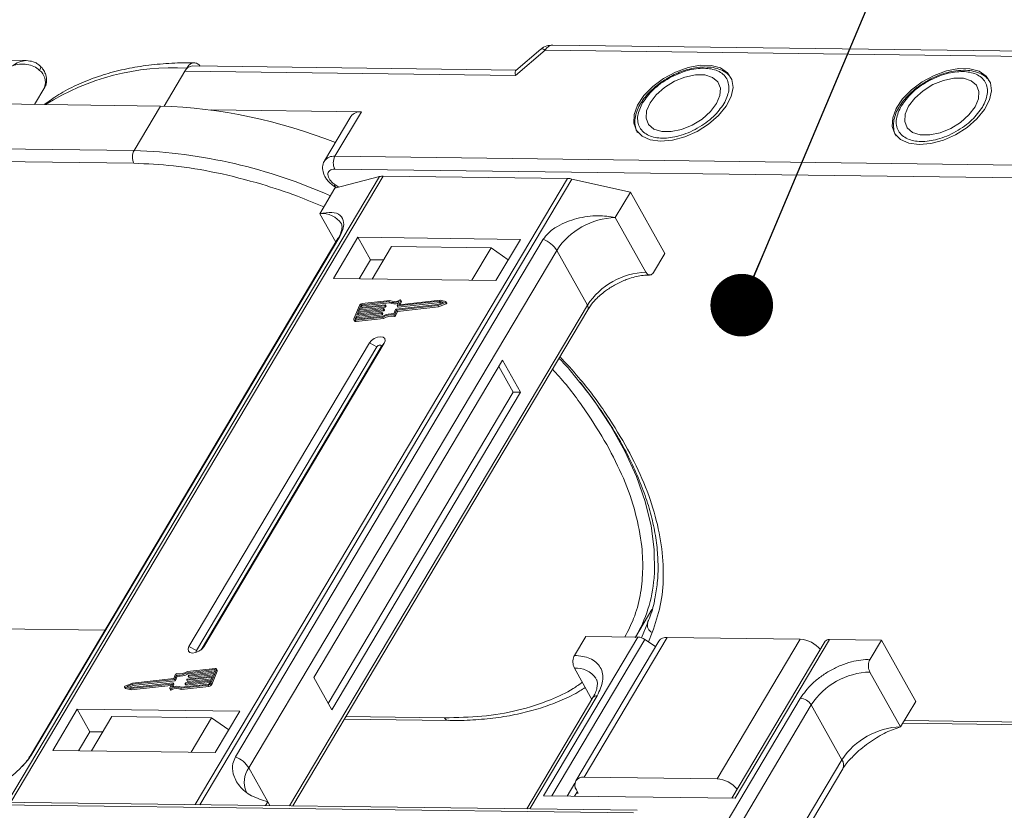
# Model space of a CAD drawing. Header units: millimetres. Extents: x -1637 to 445, y 81 to 1539.
# Tile 42 of 52: x -212 to -134, y 1391 to 1454. Entities that reach past the tile are written whole.
import ezdxf

# ---------------------------------------------------------------- set-up
doc = ezdxf.new("R2010")
doc.units = ezdxf.units.MM
doc.styles.get("Standard").update_dxf_attribs({"font": '仿宋_GB2312.ttf', "width": 0.8})
doc.dimstyles.new('ISO-25.1', dxfattribs={"dimtxt": 6, "dimasz": 5, "dimexe": 3.5, "dimexo": 0.625, "dimgap": 1.5, "dimtad": 1, "dimtoh": 1, "dimtxsty": 'Standard', "dimcen": 2.5, "dimadec": 0, "dimazin": 0, "dimtfac": 1, "dimtmove": 0, "dimatfit": 3, "dimfxl": 0, "dimarcsym": 0})

msp = doc.modelspace()

# ---------------------------------------------------------------- linework, layer by layer
at = {"color": 7, "linetype": 'Continuous', "lineweight": 15}
for p, q in [((-126.698, 1451.496), (-169.619, 1452.049)), ((-211.644, 1450.802), (-252.213, 1451.324)), ((-172.6, 1449.62), (-170.214, 1451.633)), ((-170.569, 1451.708), (-172.561, 1450.028)), ((-170.214, 1451.633), (-127.294, 1451.081)), ((-210.521, 1450.35), (-210.53, 1450.362)), ((-200.647, 1447.17), (-198.987, 1449.96)), ((-198.987, 1449.96), (-198.837, 1450.214)), ((-198.987, 1449.96), (-172.6, 1449.62)), ((-172.543, 1450.043), (-198.392, 1450.376)), ((-211.011, 1447.305), (-210.187, 1448.69)), ((-214.572, 1447.351), (-200.941, 1447.175)), ((-200.941, 1447.175), (-203.052, 1443.626)), ((-184.9, 1446.713), (-196.895, 1446.868)), ((-187.01, 1443.164), (-184.9, 1446.713)), ((-185.731, 1446.35), (-187.842, 1442.801)), ((-203.052, 1443.626), (-243.098, 1444.142)), ((-243.111, 1443.12), (-203.065, 1442.605)), ((-132.42, 1442.462), (-187.01, 1443.164)), ((-132.433, 1441.44), (-187.024, 1442.143)), ((-183.448, 1441.549), (-213.155, 1391.601)), ((-212.884, 1391.598), (-183.155, 1441.582)), ((-168.433, 1441.392), (-198.162, 1391.408)), ((-197.806, 1391.404), (-168.099, 1441.351)), ((-187.014, 1440.61), (-183.448, 1441.549)), ((-183.155, 1441.582), (-168.433, 1441.392)), ((-168.099, 1441.351), (-163.42, 1440.306)), ((-188.221, 1438.582), (-187.014, 1440.61)), ((-187.089, 1440.789), (-186.876, 1440.646)), ((-186.991, 1440.883), (-186.703, 1440.692)), ((-164.627, 1438.278), (-163.42, 1440.306)), ((-163.42, 1440.306), (-160.681, 1435.417)), ((-188.221, 1438.582), (-186.946, 1436.306)), ((-162.176, 1433.903), (-164.627, 1438.278)), ((-186.769, 1436.604), (-211.346, 1395.282)), ((-211.204, 1395.435), (-186.627, 1436.756)), ((-170.376, 1436.547), (-194.953, 1395.225)), ((-185.177, 1436.704), (-187.137, 1433.408)), ((-172.201, 1436.536), (-185.177, 1436.704)), ((-185.177, 1436.704), (-184.168, 1434.902)), ((-174.161, 1433.241), (-172.201, 1436.536)), ((-193.883, 1394.334), (-169.306, 1435.656)), ((-182.503, 1435.954), (-184.041, 1433.368)), ((-182.503, 1435.954), (-174.54, 1435.851)), ((-176.078, 1433.266), (-174.54, 1435.851)), ((-174.54, 1435.851), (-173.172, 1434.904)), ((-166.855, 1431.281), (-169.306, 1435.656)), ((-184.168, 1434.902), (-185.073, 1433.381)), ((-183.136, 1434.889), (-184.168, 1434.902)), ((-161.586, 1433.896), (-160.681, 1435.417)), ((-187.137, 1433.408), (-174.161, 1433.241)), ((-182.636, 1431.655), (-184.835, 1431.406)), ((-182.039, 1431.237), (-181.899, 1431.579)), ((-178.68, 1431.596), (-182.021, 1431.218)), ((-181.76, 1431.658), (-181.892, 1431.338)), ((-178.621, 1431.687), (-181.873, 1431.319)), ((-181.703, 1431.58), (-181.76, 1431.683)), ((-181.76, 1431.658), (-181.703, 1431.555)), ((-178.343, 1431.508), (-178.68, 1431.596)), ((-178.622, 1431.493), (-178.68, 1431.596)), ((-178.163, 1431.567), (-178.621, 1431.687)), ((-166.855, 1431.281), (-190.628, 1391.311)), ((-190.384, 1391.308), (-166.824, 1430.92)), ((-185.056, 1431.255), (-185.492, 1430.193)), ((-183.171, 1430.92), (-185.181, 1430.692)), ((-185.145, 1430.781), (-183.135, 1431.008)), ((-185.054, 1431.002), (-185.145, 1430.781)), ((-185.124, 1430.589), (-183.114, 1430.817)), ((-183.044, 1431.229), (-185.054, 1431.002)), ((-184.996, 1430.899), (-185.054, 1431.002)), ((-185.04, 1430.793), (-184.996, 1430.899)), ((-185.018, 1431.09), (-183.008, 1431.318)), ((-184.945, 1431.267), (-185.018, 1431.09)), ((-184.996, 1430.899), (-182.986, 1431.126)), ((-184.887, 1431.164), (-184.945, 1431.267)), ((-184.913, 1431.102), (-184.887, 1431.164)), ((-182.707, 1431.562), (-184.871, 1431.318)), ((-184.871, 1431.318), (-184.814, 1431.215)), ((-184.814, 1431.215), (-182.649, 1431.46)), ((-183.114, 1430.817), (-183.171, 1430.92)), ((-183.116, 1430.989), (-183.134, 1430.945)), ((-183.077, 1430.842), (-183.134, 1430.945)), ((-183.059, 1430.899), (-183.116, 1431.001)), ((-183.059, 1430.886), (-183.116, 1430.989)), ((-183.077, 1430.842), (-183.059, 1430.886)), ((-182.986, 1431.126), (-183.044, 1431.229)), ((-182.989, 1431.299), (-183.007, 1431.254)), ((-182.95, 1431.151), (-183.007, 1431.254)), ((-182.931, 1431.208), (-182.989, 1431.311)), ((-182.931, 1431.196), (-182.989, 1431.299)), ((-182.95, 1431.151), (-182.931, 1431.196)), ((-182.649, 1431.46), (-182.707, 1431.562)), ((-182.307, 1430.586), (-182.166, 1430.928)), ((-182.223, 1430.532), (-182.083, 1430.874)), ((-182.13, 1430.953), (-178.789, 1431.331)), ((-182.083, 1430.874), (-178.803, 1431.245)), ((-182.025, 1430.771), (-182.083, 1430.874)), ((-182.039, 1431.225), (-181.982, 1431.122)), ((-182.025, 1430.771), (-178.745, 1431.142)), ((-181.963, 1431.115), (-182.021, 1431.218)), ((-181.963, 1431.115), (-178.622, 1431.493)), ((-181.881, 1431.319), (-181.892, 1431.338)), ((-181.796, 1431.328), (-181.703, 1431.555)), ((-178.803, 1431.245), (-178.196, 1431.486)), ((-178.745, 1431.142), (-178.803, 1431.245)), ((-178.789, 1431.331), (-178.343, 1431.508)), ((-178.745, 1431.142), (-178.139, 1431.383)), ((-178.622, 1431.493), (-178.476, 1431.455)), ((-178.196, 1431.486), (-178.139, 1431.383)), ((-178.088, 1431.452), (-178.146, 1431.555)), ((-185.492, 1430.119), (-185.435, 1430.016)), ((-185.308, 1430.383), (-185.381, 1430.206)), ((-185.381, 1430.206), (-185.36, 1430.168)), ((-185.38, 1430.079), (-183.181, 1430.328)), ((-185.323, 1429.977), (-185.38, 1430.079)), ((-185.344, 1430.168), (-183.179, 1430.413)), ((-185.323, 1429.977), (-183.123, 1430.225)), ((-183.298, 1430.61), (-185.308, 1430.383)), ((-185.251, 1430.28), (-185.308, 1430.383)), ((-185.294, 1430.173), (-185.251, 1430.28)), ((-185.272, 1430.471), (-183.262, 1430.698)), ((-185.181, 1430.692), (-185.272, 1430.471)), ((-185.251, 1430.28), (-183.241, 1430.507)), ((-185.124, 1430.589), (-185.181, 1430.692)), ((-185.167, 1430.483), (-185.124, 1430.589)), ((-183.241, 1430.507), (-183.298, 1430.61)), ((-183.243, 1430.68), (-183.262, 1430.635)), ((-183.204, 1430.532), (-183.262, 1430.635)), ((-183.186, 1430.589), (-183.243, 1430.692)), ((-183.186, 1430.577), (-183.243, 1430.68)), ((-183.204, 1430.532), (-183.186, 1430.577)), ((-183.123, 1430.225), (-183.181, 1430.328)), ((-182.319, 1430.483), (-182.261, 1430.38)), ((-182.166, 1430.429), (-182.223, 1430.532)), ((-182.166, 1430.429), (-182.025, 1430.771)), ((-184.254, 1428.262), (-198.669, 1404.026)), ((-183.66, 1427.948), (-198.074, 1403.712)), ((-197.698, 1403.776), (-183.323, 1427.943)), ((-197.489, 1404.011), (-183.075, 1428.247)), ((-184.254, 1428.262), (-183.66, 1427.948)), ((-183.075, 1428.247), (-183.323, 1427.943)), ((-173.623, 1426.899), (-188.701, 1401.548)), ((-172.182, 1424.325), (-173.623, 1426.899)), ((-172.771, 1424.333), (-173.925, 1426.392)), ((-187.548, 1399.489), (-172.771, 1424.333)), ((-187.26, 1398.974), (-172.182, 1424.325)), ((-172.182, 1424.325), (-172.771, 1424.333)), ((-163.007, 1404.788), (-161.703, 1406.981)), ((-162.041, 1405.935), (-162.532, 1404.728)), ((-205.368, 1405.334), (-214.162, 1405.447)), ((-161.673, 1405.156), (-161.98, 1404.402)), ((-162.826, 1404.786), (-170.365, 1392.111)), ((-169.7, 1392.102), (-162.27, 1404.595)), ((-167.879, 1403.318), (-166.974, 1404.839)), ((-161.151, 1404.465), (-167.785, 1393.311)), ((-167.12, 1393.602), (-160.486, 1404.756)), ((-166.974, 1404.839), (-162.826, 1404.786)), ((-161.414, 1404.023), (-162.27, 1404.595)), ((-160.486, 1404.756), (-149.868, 1404.619)), ((-149.868, 1404.619), (-156.502, 1393.465)), ((-147.86, 1404.444), (-155.311, 1391.917)), ((-155.066, 1391.914), (-147.528, 1404.589)), ((-147.528, 1404.589), (-143.38, 1404.536)), ((-144.285, 1403.015), (-143.38, 1404.536)), ((-143.38, 1404.536), (-140.641, 1399.646)), ((-198.074, 1403.712), (-198.669, 1404.026)), ((-197.489, 1404.011), (-197.643, 1403.824)), ((-199.74, 1401.821), (-199.881, 1401.479)), ((-199.657, 1401.767), (-199.797, 1401.426)), ((-199.599, 1401.664), (-199.657, 1401.767)), ((-196.62, 1402.186), (-198.784, 1401.941)), ((-198.727, 1401.838), (-198.784, 1401.941)), ((-196.584, 1402.274), (-198.783, 1402.025)), ((-198.727, 1401.838), (-196.612, 1402.077)), ((-198.72, 1401.674), (-198.702, 1401.718)), ((-196.692, 1401.882), (-198.702, 1401.655)), ((-198.665, 1401.743), (-196.655, 1401.971)), ((-198.644, 1401.552), (-196.739, 1401.767)), ((-196.908, 1401.099), (-196.472, 1402.16)), ((-196.85, 1400.996), (-196.414, 1402.057)), ((-196.783, 1401.661), (-196.692, 1401.882)), ((-196.655, 1401.971), (-196.583, 1402.148)), ((-196.589, 1402.131), (-196.62, 1402.186)), ((-196.472, 1402.16), (-196.414, 1402.057)), ((-196.414, 1402.132), (-196.471, 1402.235)), ((-167.892, 1402.297), (-166.498, 1399.808)), ((-141.847, 1397.618), (-144.298, 1401.993)), ((-203.161, 1401.108), (-203.767, 1400.868)), ((-203.175, 1401.022), (-203.621, 1400.846)), ((-203.43, 1400.795), (-203.117, 1400.92)), ((-203.343, 1400.666), (-200.09, 1401.034)), ((-203.285, 1400.563), (-200.11, 1400.922)), ((-203.284, 1400.757), (-199.943, 1401.135)), ((-199.834, 1401.4), (-203.175, 1401.022)), ((-203.117, 1400.92), (-203.175, 1401.022)), ((-199.881, 1401.479), (-203.161, 1401.108)), ((-203.117, 1400.92), (-199.776, 1401.297)), ((-200.203, 1400.695), (-200.072, 1401.015)), ((-200.075, 1401.007), (-200.09, 1401.034)), ((-199.924, 1401.116), (-200.065, 1400.774)), ((-199.95, 1400.811), (-199.867, 1401.013)), ((-199.867, 1401.025), (-199.924, 1401.128)), ((-199.924, 1401.116), (-199.867, 1401.013)), ((-199.776, 1401.297), (-199.834, 1401.4)), ((-199.74, 1401.323), (-199.797, 1401.426)), ((-199.74, 1401.323), (-199.599, 1401.664)), ((-199.328, 1400.699), (-197.129, 1400.947)), ((-199.257, 1400.791), (-197.092, 1401.036)), ((-198.975, 1401.055), (-198.956, 1401.099)), ((-198.975, 1401.042), (-198.917, 1400.939)), ((-196.946, 1401.263), (-198.956, 1401.036)), ((-198.898, 1400.933), (-198.956, 1401.036)), ((-198.92, 1401.124), (-196.91, 1401.352)), ((-198.898, 1400.933), (-196.993, 1401.148)), ((-198.847, 1401.364), (-198.829, 1401.409)), ((-198.847, 1401.352), (-198.79, 1401.249)), ((-196.819, 1401.573), (-198.829, 1401.345)), ((-198.771, 1401.242), (-198.829, 1401.345)), ((-198.792, 1401.434), (-196.783, 1401.661)), ((-198.771, 1401.242), (-196.866, 1401.458)), ((-198.72, 1401.661), (-198.663, 1401.559)), ((-198.644, 1401.552), (-198.702, 1401.655)), ((-197.129, 1400.947), (-197.071, 1400.844)), ((-197.019, 1401.086), (-196.946, 1401.263)), ((-196.91, 1401.352), (-196.819, 1401.573)), ((-196.85, 1400.996), (-196.908, 1401.099)), ((-188.701, 1401.548), (-187.26, 1398.974)), ((-203.818, 1400.798), (-203.76, 1400.695)), ((-203.801, 1400.786), (-203.343, 1400.666)), ((-203.743, 1400.683), (-203.801, 1400.786)), ((-203.743, 1400.683), (-203.285, 1400.563)), ((-203.621, 1400.846), (-203.284, 1400.757)), ((-203.285, 1400.563), (-203.343, 1400.666)), ((-200.203, 1400.67), (-200.146, 1400.567)), ((-200.083, 1400.561), (-200.14, 1400.664)), ((-199.328, 1400.699), (-199.27, 1400.596)), ((-199.27, 1400.596), (-197.071, 1400.844)), ((-166.409, 1399.957), (-171.696, 1391.068)), ((-171.452, 1391.064), (-166.077, 1400.102)), ((-149.856, 1399.893), (-157.723, 1386.667)), ((-157.146, 1385.638), (-148.978, 1399.371)), ((-146.527, 1394.996), (-148.978, 1399.371)), ((-141.847, 1397.618), (-140.641, 1399.646)), ((-207.583, 1399.032), (-209.543, 1395.737)), ((-194.606, 1398.865), (-207.583, 1399.032)), ((-206.574, 1397.231), (-207.583, 1399.032)), ((-196.566, 1395.57), (-194.606, 1398.865)), ((-204.818, 1398.434), (-206.446, 1395.697)), ((-204.818, 1398.434), (-196.855, 1398.332)), ((-198.483, 1395.594), (-196.855, 1398.332)), ((-196.855, 1398.332), (-195.487, 1397.385)), ((-186.265, 1398.233), (-177.975, 1398.127)), ((-178.267, 1398.342), (-186.14, 1398.444)), ((-141.67, 1397.915), (-107.631, 1397.477)), ((-141.545, 1398.125), (-107.923, 1397.692)), ((-206.574, 1397.231), (-207.478, 1395.71)), ((-205.542, 1397.217), (-206.574, 1397.231)), ((-209.543, 1395.737), (-196.566, 1395.57)), ((-146.527, 1394.996), (-154.695, 1381.263)), ((-193.883, 1394.334), (-192.37, 1391.633)), ((-154.456, 1380.836), (-146.464, 1394.273)), ((-167.85, 1393.123), (-168.467, 1392.087)), ((-156.502, 1393.465), (-167.12, 1393.602)), ((-167.651, 1392.459), (-167.877, 1392.079)), ((-167.579, 1392.33), (-167.726, 1392.332)), ((-167.723, 1392.588), (-167.579, 1392.33)), ((-162.881, 1390.954), (-217.471, 1391.657)), ((-192.37, 1391.633), (-192.546, 1391.336)), ((-192.37, 1391.633), (-192.201, 1391.331)), ((-170.365, 1392.111), (-155.066, 1391.914)), ((-217.769, 1391.449), (-163.179, 1390.746))]:
    msp.add_line(p, q, dxfattribs=at)
at = {"color": 7, "linetype": 'Continuous', "lineweight": 15, "flags": 128}
for points in [[(-170.214, 1451.633), (-170.356, 1451.705), (-170.471, 1451.734), (-170.553, 1451.719), (-170.569, 1451.708)], [(-210.59, 1450.024), (-210.54, 1450.12), (-210.509, 1450.206), (-210.5, 1450.278), (-210.511, 1450.335), (-210.521, 1450.35)], [(-161.008, 1444.362), (-160.071, 1444.447), (-159.079, 1444.717), (-158.095, 1445.156), (-157.18, 1445.736), (-156.392, 1446.421), (-155.78, 1447.168), (-155.383, 1447.93), (-155.226, 1448.658), (-155.319, 1449.308), (-155.655, 1449.839), (-156.214, 1450.216), (-156.96, 1450.417), (-157.847, 1450.428), (-158.819, 1450.25), (-159.815, 1449.892), (-160.772, 1449.379), (-161.631, 1448.741), (-162.336, 1448.019), (-162.845, 1447.259), (-163.124, 1446.508), (-163.156, 1445.813), (-162.94, 1445.218), (-162.489, 1444.761), (-161.831, 1444.469), (-161.008, 1444.362)], [(-161.853, 1447.439), (-162.128, 1446.794), (-162.165, 1446.2), (-161.963, 1445.703), (-161.536, 1445.343), (-160.92, 1445.151), (-160.164, 1445.141), (-159.331, 1445.315), (-158.486, 1445.658), (-157.699, 1446.142), (-157.034, 1446.729), (-156.544, 1447.37), (-156.27, 1448.014), (-156.232, 1448.609), (-156.435, 1449.106), (-156.862, 1449.466), (-157.478, 1449.658), (-158.233, 1449.668), (-159.067, 1449.494), (-159.912, 1449.151), (-160.698, 1448.667), (-161.363, 1448.08), (-161.853, 1447.439)], [(-140.363, 1444.097), (-139.426, 1444.181), (-138.434, 1444.451), (-137.45, 1444.89), (-136.535, 1445.47), (-135.747, 1446.155), (-135.135, 1446.902), (-134.738, 1447.664), (-134.581, 1448.393), (-134.674, 1449.043), (-135.01, 1449.573), (-135.569, 1449.95), (-136.315, 1450.151), (-137.202, 1450.162), (-138.175, 1449.984), (-139.17, 1449.627), (-140.128, 1449.113), (-140.986, 1448.475), (-141.691, 1447.753), (-142.2, 1446.993), (-142.479, 1446.242), (-142.512, 1445.547), (-142.296, 1444.952), (-141.844, 1444.495), (-141.187, 1444.204), (-140.363, 1444.097)], [(-141.208, 1447.173), (-141.483, 1446.529), (-141.521, 1445.934), (-141.318, 1445.437), (-140.891, 1445.078), (-140.275, 1444.885), (-139.519, 1444.876), (-138.686, 1445.049), (-137.841, 1445.392), (-137.055, 1445.876), (-136.389, 1446.463), (-135.9, 1447.105), (-135.625, 1447.749), (-135.587, 1448.343), (-135.79, 1448.841), (-136.217, 1449.2), (-136.833, 1449.392), (-137.589, 1449.402), (-138.422, 1449.228), (-139.267, 1448.885), (-140.053, 1448.401), (-140.718, 1447.814), (-141.208, 1447.173)], [(-186.991, 1440.883), (-187.037, 1440.83), (-187.07, 1440.797), (-187.088, 1440.788), (-187.089, 1440.789)], [(-186.769, 1436.604), (-186.711, 1436.683), (-186.627, 1436.756)], [(-181.823, 1431.689), (-181.809, 1431.694), (-181.794, 1431.697), (-181.782, 1431.696), (-181.771, 1431.693), (-181.763, 1431.687), (-181.759, 1431.679), (-181.758, 1431.669), (-181.76, 1431.658)], [(-183.135, 1431.008), (-183.13, 1431.008), (-183.125, 1431.008), (-183.121, 1431.006), (-183.118, 1431.004), (-183.116, 1431.001), (-183.115, 1430.997), (-183.115, 1430.993), (-183.116, 1430.989)], [(-183.008, 1431.318), (-183.002, 1431.318), (-182.998, 1431.317), (-182.994, 1431.316), (-182.991, 1431.313), (-182.989, 1431.31), (-182.988, 1431.307), (-182.988, 1431.303), (-182.989, 1431.299)], [(-182.021, 1431.218), (-182.026, 1431.218), (-182.03, 1431.219), (-182.034, 1431.22), (-182.038, 1431.223), (-182.04, 1431.226), (-182.041, 1431.229), (-182.04, 1431.233), (-182.039, 1431.237)], [(-181.892, 1431.338), (-181.893, 1431.334), (-181.893, 1431.33), (-181.892, 1431.327), (-181.89, 1431.324), (-181.887, 1431.321), (-181.883, 1431.32), (-181.879, 1431.319), (-181.873, 1431.319)], [(-178.163, 1431.567), (-178.152, 1431.562), (-178.145, 1431.554), (-178.143, 1431.543), (-178.146, 1431.53), (-178.153, 1431.517), (-178.165, 1431.505), (-178.18, 1431.494), (-178.196, 1431.486)], [(-178.139, 1431.383), (-178.122, 1431.391), (-178.107, 1431.402), (-178.096, 1431.414), (-178.088, 1431.427), (-178.085, 1431.44), (-178.087, 1431.451), (-178.088, 1431.452)], [(-185.38, 1430.079), (-185.412, 1430.078), (-185.44, 1430.082), (-185.463, 1430.091), (-185.482, 1430.105), (-185.494, 1430.123), (-185.5, 1430.144), (-185.499, 1430.168), (-185.492, 1430.193)], [(-185.381, 1430.206), (-185.384, 1430.197), (-185.384, 1430.189), (-185.382, 1430.182), (-185.378, 1430.176), (-185.372, 1430.172), (-185.364, 1430.169), (-185.354, 1430.168), (-185.344, 1430.168)], [(-183.262, 1430.698), (-183.257, 1430.699), (-183.252, 1430.698), (-183.248, 1430.697), (-183.245, 1430.694), (-183.243, 1430.691), (-183.242, 1430.688), (-183.242, 1430.684), (-183.243, 1430.68)], [(-183.075, 1428.247), (-183.004, 1428.441), (-183.034, 1428.608), (-183.16, 1428.72), (-183.363, 1428.761), (-183.612, 1428.726), (-183.868, 1428.618), (-184.094, 1428.455), (-184.254, 1428.262)], [(-183.323, 1427.943), (-183.303, 1427.999), (-183.312, 1428.046), (-183.348, 1428.078), (-183.406, 1428.09), (-183.476, 1428.08), (-183.55, 1428.049), (-183.614, 1428.003), (-183.66, 1427.948)], [(-161.534, 1409.474), (-161.498, 1409.955), (-161.513, 1411.773), (-161.76, 1413.665), (-162.238, 1415.616), (-162.943, 1417.61), (-163.868, 1419.631), (-165.006, 1421.663), (-166.349, 1423.689), (-167.432, 1425.131)], [(-198.669, 1404.026), (-198.74, 1403.832), (-198.71, 1403.665), (-198.584, 1403.553), (-198.381, 1403.512), (-198.132, 1403.547), (-197.875, 1403.655), (-197.65, 1403.818), (-197.489, 1404.011)], [(-198.074, 1403.712), (-198.094, 1403.657), (-198.086, 1403.609), (-198.05, 1403.577), (-198.046, 1403.575)], [(-196.583, 1402.148), (-196.58, 1402.156), (-196.58, 1402.164), (-196.582, 1402.171), (-196.586, 1402.177), (-196.592, 1402.182), (-196.6, 1402.185), (-196.609, 1402.186), (-196.62, 1402.186)], [(-196.584, 1402.274), (-196.552, 1402.275), (-196.524, 1402.271), (-196.5, 1402.262), (-196.482, 1402.248), (-196.469, 1402.231), (-196.463, 1402.209), (-196.464, 1402.186), (-196.472, 1402.16)], [(-200.072, 1401.015), (-200.07, 1401.019), (-200.07, 1401.023), (-200.071, 1401.027), (-200.073, 1401.03), (-200.076, 1401.032), (-200.08, 1401.034), (-200.085, 1401.034), (-200.09, 1401.034)], [(-199.943, 1401.135), (-199.938, 1401.135), (-199.933, 1401.135), (-199.929, 1401.133), (-199.926, 1401.131), (-199.924, 1401.128), (-199.923, 1401.124), (-199.923, 1401.12), (-199.924, 1401.116)], [(-198.956, 1401.036), (-198.961, 1401.036), (-198.966, 1401.036), (-198.97, 1401.038), (-198.973, 1401.04), (-198.975, 1401.043), (-198.976, 1401.047), (-198.976, 1401.051), (-198.975, 1401.055)], [(-198.829, 1401.345), (-198.834, 1401.345), (-198.839, 1401.346), (-198.843, 1401.347), (-198.846, 1401.35), (-198.848, 1401.353), (-198.849, 1401.356), (-198.849, 1401.36), (-198.847, 1401.364)], [(-198.702, 1401.655), (-198.707, 1401.655), (-198.711, 1401.655), (-198.715, 1401.657), (-198.718, 1401.659), (-198.721, 1401.662), (-198.722, 1401.666), (-198.721, 1401.67), (-198.72, 1401.674)], [(-203.801, 1400.786), (-203.812, 1400.792), (-203.819, 1400.8), (-203.821, 1400.811), (-203.818, 1400.823), (-203.81, 1400.836), (-203.799, 1400.849), (-203.784, 1400.859), (-203.767, 1400.868)], [(-203.76, 1400.695), (-203.754, 1400.689), (-203.743, 1400.683)], [(-200.14, 1400.664), (-200.155, 1400.659), (-200.169, 1400.657), (-200.182, 1400.657), (-200.193, 1400.661), (-200.201, 1400.666), (-200.205, 1400.674), (-200.206, 1400.684), (-200.203, 1400.695)], [(-200.146, 1400.567), (-200.143, 1400.563), (-200.135, 1400.558), (-200.124, 1400.554), (-200.112, 1400.554), (-200.097, 1400.556), (-200.083, 1400.561)], [(-177.975, 1398.127), (-177.975, 1398.127), (-177.983, 1398.127)], [(-211.348, 1395.279), (-211.287, 1395.361), (-211.204, 1395.435)]]:
    msp.add_lwpolyline(points, dxfattribs=at)
at = {"color": 7, "linetype": 'Continuous', "lineweight": 15}
for centre, radius, start, end in [((-169.556, 1451.325), 0.727, 94.95278, 154.87747), ((-211.335, 1449.072), 1.209, 341.59357, 51.97131), ((-199.897, 1431.09), 19.153, 86.82522, 122.22108), ((-198.329, 1449.652), 0.727, 94.95278, 154.87747), ((-202.251, 1406.064), 41.132, 68.20245, 88.17534), ((-185.007, 1445.826), 0.894, 83.10581, 144.10352), ((-202.073, 1443.103), 1.11, 151.86538, 206.65442), ((-204.45, 1401.777), 41.873, 65.93013, 88.08672), ((-187.118, 1442.276), 0.895, 83.11605, 143.99419), ((-186.031, 1442.641), 1.11, 151.86538, 206.65442), ((-183.18, 1440.484), 1.098, 88.72031, 104.14409), ((-168.465, 1439.755), 1.638, 77.08998, 88.8989), ((-188.014, 1436.776), 1.817, 33.1952, 96.53301), ((-164.436, 1432.451), 5.83, 91.86957, 146.65022), ((-171.185, 1434.488), 2.213, 31.86898, 68.55124), ((-161.985, 1428.076), 5.83, 91.86957, 146.65022), ((-182.323, 1432.531), 1.042, 248.35959, 294.01857), ((-182.266, 1432.522), 0.943, 246.89164, 297.97103), ((-181.727, 1431.568), 0.0276, 333.09852, 26.5741), ((-184.802, 1431.121), 0.287, 96.59253, 152.29321), ((-184.86, 1431.223), 0.0955, 96.59253, 152.29321), ((-184.803, 1431.12), 0.0955, 96.59253, 152.29321), ((-183.177, 1430.967), 0.0478, 276.59253, 332.29321), ((-183.119, 1430.864), 0.0478, 276.59253, 332.29321), ((-183.071, 1430.892), 0.0138, 333.02121, 26.65141), ((-183.05, 1431.277), 0.0478, 276.59253, 332.29321), ((-182.992, 1431.174), 0.0478, 276.59253, 332.29321), ((-182.944, 1431.202), 0.0138, 333.02121, 26.65141), ((-182.275, 1432.378), 0.991, 247.84687, 288.77105), ((-182.124, 1430.906), 0.0478, 96.59253, 152.29321), ((-181.967, 1431.133), 0.0183, 217.91724, 283.38081), ((-167.134, 1431.075), 0.346, 333.31625, 36.51573), ((-185.348, 1430.083), 0.11, 217.91724, 283.38081), ((-183.304, 1430.658), 0.0478, 276.59253, 332.29321), ((-183.246, 1430.555), 0.0478, 276.59253, 332.29321), ((-183.198, 1430.583), 0.0138, 333.02121, 26.65141), ((-182.559, 1429.341), 1.167, 78.13867, 122.23452), ((-182.49, 1429.223), 1.375, 82.36132, 120.10827), ((-182.501, 1429.238), 1.167, 78.13867, 122.23452), ((-182.304, 1430.572), 0.0903, 260.49805, 333.59787), ((-182.247, 1430.469), 0.0903, 260.49805, 333.59787), ((-172.718, 1410.417), 11.224, 329.554, 355.17808), ((-161.428, 1405.748), 0.641, 163.01284, 247.53034), ((-162.882, 1403.718), 1.07, 55.09609, 87.03844), ((-160.566, 1404.034), 0.727, 83.64232, 143.56702), ((-150.014, 1402.359), 2.265, 38.96349, 86.31219), ((-147.571, 1404.235), 0.357, 83.01375, 144.19559), ((-199.659, 1401.781), 0.0903, 80.49805, 153.59787), ((-199.474, 1403.13), 1.375, 262.36132, 300.10827), ((-199.405, 1403.012), 1.167, 258.13867, 302.23452), ((-199.416, 1403.027), 1.375, 262.36132, 300.10827), ((-198.66, 1401.696), 0.0478, 96.59253, 152.29321), ((-196.488, 1402.095), 0.0826, 333.02121, 26.65141), ((-167.73, 1400.394), 1.91, 35.13686, 94.86934), ((-144.108, 1396.166), 5.83, 91.86957, 146.65022), ((-199.879, 1401.019), 0.0138, 333.02121, 26.65141), ((-199.84, 1401.448), 0.0478, 276.59253, 332.29321), ((-199.782, 1401.345), 0.0478, 276.59253, 332.29321), ((-198.914, 1401.077), 0.0478, 96.59253, 152.29321), ((-198.903, 1400.951), 0.0183, 217.91724, 283.38081), ((-198.787, 1401.386), 0.0478, 96.59253, 152.29321), ((-198.775, 1401.26), 0.0183, 217.91724, 283.38081), ((-198.648, 1401.57), 0.0183, 217.91724, 283.38081), ((-197.162, 1401.232), 0.287, 276.59253, 332.29321), ((-197.103, 1401.131), 0.0955, 276.59253, 332.29321), ((-197.104, 1401.129), 0.287, 276.59253, 332.29321), ((-199.698, 1399.831), 0.943, 66.89164, 117.97103), ((-199.64, 1399.728), 0.943, 66.89164, 117.97103), ((-199.641, 1399.823), 1.042, 68.35959, 114.01857), ((-166.117, 1399.741), 0.363, 83.64232, 143.56702), ((-149.921, 1398.785), 1.11, 31.86538, 86.65442), ((-177.931, 1398.49), 0.367, 203.79329, 261.81678), ((-141.657, 1391.791), 5.83, 91.86957, 146.65022), ((-195.762, 1393.166), 2.213, 31.86898, 68.55124), ((-147.083, 1394.584), 0.692, 333.28972, 36.54225), ((-192.346, 1393.203), 1.909, 143.64522, 203.44279), ((-167.229, 1392.98), 0.631, 80.05661, 218.47393), ((-156.648, 1391.205), 2.265, 38.96349, 86.31219)]:
    msp.add_arc(centre, radius, start, end, dxfattribs=at)
msp.add_ellipse((-172.023, 1448.591), major_axis=(-0.519, 1.448), ratio=0.194651, start_param=0.072436, end_param=0.712881, dxfattribs=at)
for points, knots in [([(-169.617, 1452.04), (-169.78, 1452.027), (-170.113, 1452), (-170.448, 1451.846), (-170.564, 1451.709), (-170.57, 1451.703)], [0, 0, 0, 0, 0.477333, 0.976274, 1, 1, 1, 1]), ([(-212.762, 1450.393), (-212.59, 1450.507), (-212.247, 1450.733), (-211.873, 1450.779), (-211.687, 1450.801)], [0, 0, 0, 0, 0.502449, 1, 1, 1, 1]), ([(-210.59, 1450.024), (-210.736, 1450.142), (-211.027, 1450.378), (-211.607, 1450.522), (-212.202, 1450.538), (-212.575, 1450.441), (-212.762, 1450.393)], [0, 0, 0, 0, 0.2498135, 0.4993654, 0.7486919, 1, 1, 1, 1]), ([(-210.521, 1450.35), (-210.61, 1450.432), (-210.782, 1450.586), (-211.168, 1450.759), (-211.46, 1450.785), (-211.644, 1450.802)], [0, 0, 0, 0, 0.289669, 0.551579, 1, 1, 1, 1]), ([(-198.233, 1450.614), (-198.522, 1450.621), (-199.459, 1450.644), (-200.977, 1450.549), (-202.78, 1450.331), (-204.501, 1449.975), (-206.134, 1449.488), (-207.665, 1448.864), (-209.045, 1448.144), (-209.844, 1447.567), (-210.222, 1447.295)], [0, 0, 0, 0, 0.059989, 0.194504, 0.329686, 0.465472, 0.601858, 0.738892, 0.876698, 1, 1, 1, 1]), ([(-198.837, 1450.214), (-198.763, 1450.316), (-198.614, 1450.521), (-198.334, 1450.649), (-198.053, 1450.612), (-197.862, 1450.493), (-197.783, 1450.378), (-197.776, 1450.368)], [0, 0, 0, 0, 0.243669, 0.487338, 0.731008, 0.974677, 1, 1, 1, 1]), ([(-210.199, 1448.689), (-210.187, 1448.702), (-210.074, 1448.833), (-210.012, 1449.19), (-210.061, 1449.631), (-210.239, 1449.996), (-210.396, 1450.228), (-210.508, 1450.332), (-210.535, 1450.357)], [0, 0, 0, 0, 0.029222, 0.287152, 0.556623, 0.766593, 0.943898, 1, 1, 1, 1]), ([(-162.443, 1447.446), (-162.191, 1447.796), (-161.803, 1448.335), (-161.013, 1448.979), (-160.329, 1449.42), (-159.593, 1449.776), (-158.638, 1450.103), (-157.5, 1450.26), (-156.566, 1450.076), (-156.011, 1449.729), (-155.707, 1449.361), (-155.553, 1448.909), (-155.535, 1448.254), (-155.789, 1447.714), (-155.955, 1447.363)], [0, 0, 0, 0, 0.119728, 0.18418, 0.25, 0.31582, 0.380272, 0.5, 0.619728, 0.68418, 0.75, 0.81582, 0.880272, 1, 1, 1, 1]), ([(-155.441, 1449.472), (-155.48, 1449.534), (-155.627, 1449.759), (-156.044, 1450.017), (-156.627, 1450.231), (-157.31, 1450.316), (-158.009, 1450.279), (-158.663, 1450.15), (-159.236, 1449.977), (-159.792, 1449.759), (-160.164, 1449.563), (-160.352, 1449.464)], [0, 0, 0, 0, 0.0521494, 0.1919106, 0.3278351, 0.4557149, 0.6006988, 0.7117557, 0.7988892, 0.898261, 1, 1, 1, 1]), ([(-141.798, 1447.18), (-141.546, 1447.531), (-141.159, 1448.069), (-140.368, 1448.714), (-139.684, 1449.154), (-138.949, 1449.51), (-137.993, 1449.837), (-136.855, 1449.995), (-135.921, 1449.81), (-135.366, 1449.464), (-135.062, 1449.095), (-134.908, 1448.643), (-134.89, 1447.989), (-135.144, 1447.448), (-135.31, 1447.097)], [0, 0, 0, 0, 0.119728, 0.18418, 0.25, 0.31582, 0.380272, 0.5, 0.619728, 0.68418, 0.75, 0.81582, 0.880272, 1, 1, 1, 1]), ([(-134.796, 1449.206), (-134.836, 1449.268), (-134.982, 1449.494), (-135.4, 1449.752), (-135.982, 1449.966), (-136.665, 1450.05), (-137.364, 1450.013), (-138.018, 1449.884), (-138.592, 1449.711), (-139.147, 1449.494), (-139.519, 1449.297), (-139.708, 1449.198)], [0, 0, 0, 0, 0.0521494, 0.1919106, 0.3278351, 0.4557149, 0.6006988, 0.7117557, 0.7988892, 0.898261, 1, 1, 1, 1]), ([(-160.352, 1449.464), (-160.639, 1449.288), (-161.041, 1449.042), (-161.564, 1448.616), (-161.961, 1448.236), (-162.315, 1447.831), (-162.478, 1447.568), (-162.541, 1447.466)], [0, 0, 0, 0, 0.317724, 0.445326, 0.654176, 0.866038, 1, 1, 1, 1]), ([(-139.708, 1449.198), (-139.994, 1449.022), (-140.396, 1448.777), (-140.919, 1448.35), (-141.316, 1447.971), (-141.67, 1447.565), (-141.833, 1447.302), (-141.896, 1447.2)], [0, 0, 0, 0, 0.317724, 0.445326, 0.654176, 0.866038, 1, 1, 1, 1]), ([(-162.541, 1447.466), (-162.586, 1447.399), (-162.748, 1447.158), (-162.927, 1446.731), (-163.067, 1446.188), (-163.058, 1445.651), (-162.985, 1445.26), (-162.862, 1445.093), (-162.846, 1445.071)], [0, 0, 0, 0, 0.081798, 0.292125, 0.507678, 0.729974, 0.964839, 1, 1, 1, 1]), ([(-155.955, 1447.363), (-156.207, 1447.012), (-156.594, 1446.474), (-157.385, 1445.83), (-158.069, 1445.389), (-158.804, 1445.033), (-159.76, 1444.706), (-160.897, 1444.549), (-161.832, 1444.733), (-162.387, 1445.079), (-162.691, 1445.448), (-162.844, 1445.9), (-162.863, 1446.554), (-162.608, 1447.095), (-162.443, 1447.446)], [0, 0, 0, 0, 0.119728, 0.18418, 0.25, 0.31582, 0.380272, 0.5, 0.619728, 0.68418, 0.75, 0.81582, 0.880272, 1, 1, 1, 1]), ([(-141.896, 1447.2), (-141.941, 1447.133), (-142.104, 1446.893), (-142.282, 1446.465), (-142.422, 1445.923), (-142.413, 1445.385), (-142.341, 1444.994), (-142.217, 1444.827), (-142.201, 1444.805)], [0, 0, 0, 0, 0.081798, 0.292125, 0.507678, 0.729974, 0.964839, 1, 1, 1, 1]), ([(-135.31, 1447.097), (-135.562, 1446.747), (-135.949, 1446.208), (-136.74, 1445.564), (-137.424, 1445.123), (-138.159, 1444.768), (-139.115, 1444.44), (-140.253, 1444.283), (-141.187, 1444.467), (-141.742, 1444.814), (-142.046, 1445.183), (-142.199, 1445.634), (-142.218, 1446.289), (-141.963, 1446.829), (-141.798, 1447.18)], [0, 0, 0, 0, 0.119728, 0.18418, 0.25, 0.31582, 0.380272, 0.5, 0.619728, 0.68418, 0.75, 0.81582, 0.880272, 1, 1, 1, 1]), ([(-203.065, 1442.605), (-202.016, 1442.56), (-199.886, 1442.468), (-196.449, 1441.898), (-193.129, 1441.05), (-190.252, 1440.104), (-188.603, 1439.412), (-187.902, 1439.118)], [0, 0, 0, 0, 0.220576, 0.447993, 0.68181, 0.864583, 1, 1, 1, 1]), ([(-187.834, 1442.797), (-187.845, 1442.786), (-187.957, 1442.656), (-188.017, 1442.3), (-187.967, 1441.861), (-187.794, 1441.493), (-187.57, 1441.191), (-187.301, 1440.929), (-187.082, 1440.786), (-186.979, 1440.719)], [0, 0, 0, 0, 0.019311, 0.213059, 0.415477, 0.573199, 0.706385, 0.861888, 1, 1, 1, 1]), ([(-187.024, 1442.143), (-187.102, 1442.138), (-187.263, 1442.128), (-187.443, 1442.036), (-187.555, 1441.894), (-187.588, 1441.712), (-187.545, 1441.503), (-187.423, 1441.28), (-187.235, 1441.063), (-187.071, 1440.942), (-186.991, 1440.883)], [0, 0, 0, 0, 0.122452, 0.25, 0.377548, 0.5, 0.622452, 0.75, 0.877548, 1, 1, 1, 1]), ([(-186.627, 1436.756), (-186.542, 1436.923), (-186.322, 1437.353), (-186.278, 1437.973), (-186.547, 1438.499), (-187.204, 1438.765), (-187.88, 1438.643), (-188.221, 1438.582)], [0, 0, 0, 0, 0.111335, 0.286497, 0.521289, 0.758582, 1, 1, 1, 1]), ([(-164.627, 1438.278), (-165.08, 1438.347), (-166.063, 1438.495), (-167.704, 1438.261), (-169.076, 1437.715), (-169.974, 1437.096), (-170.26, 1436.706), (-170.376, 1436.547)], [0, 0, 0, 0, 0.222481, 0.483081, 0.73977, 0.893878, 1, 1, 1, 1]), ([(-186.495, 1437.773), (-186.494, 1437.773), (-186.464, 1437.735), (-186.45, 1437.665), (-186.44, 1437.422), (-186.531, 1437.083), (-186.645, 1436.794), (-186.762, 1436.622), (-186.775, 1436.602)], [0, 0, 0, 0, 0.005744, 0.306611, 0.531667, 0.753453, 0.971797, 1, 1, 1, 1]), ([(-164.68, 1432.885), (-164.4, 1433.029), (-164.008, 1433.23), (-163.418, 1433.442), (-162.93, 1433.578), (-162.382, 1433.675), (-162.051, 1433.683), (-161.883, 1433.687)], [0, 0, 0, 0, 0.294099, 0.412703, 0.605791, 0.800293, 1, 1, 1, 1]), ([(-161.586, 1433.896), (-161.623, 1433.844), (-161.697, 1433.742), (-161.837, 1433.678), (-161.978, 1433.694), (-162.096, 1433.778), (-162.153, 1433.868), (-162.176, 1433.903)], [0, 0, 0, 0, 0.214694, 0.429388, 0.644082, 0.858775, 1, 1, 1, 1]), ([(-166.814, 1430.921), (-166.751, 1431.025), (-166.592, 1431.291), (-166.248, 1431.689), (-165.835, 1432.083), (-165.337, 1432.487), (-164.931, 1432.733), (-164.68, 1432.885)], [0, 0, 0, 0, 0.149323, 0.380846, 0.555425, 0.724977, 1, 1, 1, 1]), ([(-169.122, 1427.056), (-168.997, 1426.922), (-168.39, 1426.275), (-167.403, 1425.078), (-166.172, 1423.47), (-165.065, 1421.835), (-164.081, 1420.188), (-163.233, 1418.538), (-162.524, 1416.897), (-161.962, 1415.272), (-161.55, 1413.674), (-161.289, 1412.106), (-161.19, 1410.579), (-161.236, 1409.142), (-161.398, 1408.256), (-161.475, 1407.835)], [0, 0, 0, 0, 0.02058, 0.099905, 0.180026, 0.260734, 0.341887, 0.423402, 0.505249, 0.587449, 0.670088, 0.75333, 0.837427, 0.922737, 1, 1, 1, 1]), ([(-169.051, 1427.176), (-168.544, 1426.626), (-167.235, 1425.207), (-165.457, 1422.838), (-164.369, 1421.029), (-163.828, 1420.128)], [0, 0, 0, 0, 0.240975, 0.622109, 1, 1, 1, 1]), ([(-169.653, 1426.163), (-169.472, 1425.97), (-168.462, 1424.893), (-166.955, 1422.871), (-165.848, 1421.046), (-165.302, 1420.147)], [0, 0, 0, 0, 0.099738, 0.556742, 1, 1, 1, 1]), ([(-165.302, 1420.147), (-164.835, 1419.248), (-163.885, 1417.422), (-162.959, 1414.691), (-162.478, 1412.198), (-162.392, 1409.985), (-162.61, 1408.058), (-163.075, 1406.306), (-163.613, 1405.279), (-163.865, 1404.799)], [0, 0, 0, 0, 0.1578097, 0.3205134, 0.4877964, 0.6185602, 0.7493399, 0.8828861, 1, 1, 1, 1]), ([(-163.828, 1420.128), (-163.357, 1419.227), (-162.412, 1417.419), (-161.467, 1414.738), (-160.888, 1412.12), (-160.731, 1409.62), (-160.951, 1407.266), (-161.433, 1405.857), (-161.673, 1405.156)], [0, 0, 0, 0, 0.165339, 0.332097, 0.5, 0.667888, 0.834653, 1, 1, 1, 1]), ([(-161.475, 1407.835), (-161.484, 1407.781), (-161.567, 1407.235), (-161.757, 1406.6), (-162.006, 1406.058), (-162.058, 1405.945)], [0, 0, 0, 0, 0.079483, 0.808447, 1, 1, 1, 1]), ([(-167.879, 1403.318), (-167.909, 1403.256), (-167.971, 1403.13), (-168.012, 1402.89), (-168.007, 1402.644), (-167.962, 1402.439), (-167.912, 1402.337), (-167.892, 1402.297)], [0, 0, 0, 0, 0.214694, 0.429388, 0.644082, 0.858775, 1, 1, 1, 1]), ([(-166.077, 1400.102), (-165.889, 1400.501), (-165.6, 1401.116), (-165.621, 1401.859), (-165.795, 1402.373), (-166.142, 1402.79), (-166.765, 1403.196), (-167.44, 1403.27), (-167.879, 1403.318)], [0, 0, 0, 0, 0.239457, 0.368361, 0.5, 0.631639, 0.760543, 1, 1, 1, 1]), ([(-144.285, 1403.015), (-144.773, 1402.978), (-145.526, 1402.922), (-146.619, 1402.538), (-147.453, 1402.137), (-148.231, 1401.635), (-149.129, 1400.904), (-149.569, 1400.291), (-149.856, 1399.893)], [0, 0, 0, 0, 0.239457, 0.368361, 0.5, 0.631639, 0.760543, 1, 1, 1, 1]), ([(-144.298, 1401.993), (-144.327, 1402.057), (-144.385, 1402.183), (-144.419, 1402.425), (-144.408, 1402.67), (-144.358, 1402.874), (-144.305, 1402.975), (-144.285, 1403.015)], [0, 0, 0, 0, 0.214694, 0.429388, 0.644082, 0.858775, 1, 1, 1, 1]), ([(-167.264, 1401.176), (-167.501, 1401.004), (-168.254, 1400.457), (-169.945, 1399.665), (-172.351, 1398.887), (-175.196, 1398.399), (-177.254, 1398.361), (-178.267, 1398.342)], [0, 0, 0, 0, 0.088379, 0.281114, 0.527625, 0.767419, 1, 1, 1, 1]), ([(-166.181, 1401.482), (-166.144, 1401.417), (-166.061, 1401.275), (-166.043, 1400.962), (-166.124, 1400.556), (-166.254, 1400.21), (-166.389, 1400.004), (-166.42, 1399.956)], [0, 0, 0, 0, 0.209538, 0.461851, 0.698708, 0.93023, 1, 1, 1, 1]), ([(-177.981, 1398.14), (-177.786, 1398.134), (-176.943, 1398.107), (-175.518, 1398.185), (-173.716, 1398.378), (-172, 1398.708), (-170.37, 1399.161), (-168.85, 1399.753), (-167.731, 1400.286), (-167.168, 1400.663), (-167.029, 1400.757)], [0, 0, 0, 0, 0.044979, 0.193875, 0.343478, 0.493769, 0.644816, 0.79677, 0.949881, 1, 1, 1, 1]), ([(-145.816, 1395.08), (-145.697, 1395.208), (-145.236, 1395.705), (-144.25, 1396.457), (-142.986, 1397.235), (-142.229, 1397.49), (-141.847, 1397.618)], [0, 0, 0, 0, 0.1030121, 0.3981834, 0.6964992, 1, 1, 1, 1]), ([(-215.964, 1391.936), (-215.614, 1392.053), (-214.856, 1392.305), (-213.529, 1393.102), (-212.378, 1394.04), (-211.59, 1394.858), (-211.316, 1395.268), (-211.204, 1395.435)], [0, 0, 0, 0, 0.222481, 0.483081, 0.73977, 0.893878, 1, 1, 1, 1]), ([(-211.352, 1395.28), (-211.431, 1395.153), (-211.6, 1394.879), (-211.865, 1394.593), (-212.006, 1394.44)], [0, 0, 0, 0, 0.4676766, 1, 1, 1, 1]), ([(-194.953, 1395.225), (-195.034, 1395.049), (-195.24, 1394.596), (-195.165, 1393.762), (-194.681, 1392.852), (-193.722, 1392.049), (-192.823, 1391.772), (-192.37, 1391.633)], [0, 0, 0, 0, 0.111335, 0.286497, 0.521289, 0.758582, 1, 1, 1, 1]), ([(-146.459, 1394.274), (-146.38, 1394.402), (-146.216, 1394.668), (-145.959, 1394.946), (-145.825, 1395.09)], [0, 0, 0, 0, 0.481453, 1, 1, 1, 1])]:
    msp.add_open_spline(points, degree=3, knots=knots, dxfattribs=at)

# ---------------------------------------------------------------- leaders
at = {"color": 5, "lineweight": 9}
msp.add_leader([(-154.531, 1431.28), (-135.046, 1477.473), (-121.968, 1477.473)], dimstyle='ISO-25.1', override={"dimgap": 1.5, "dimtad": 0, "dimldrblk": 'Dot'}, dxfattribs=at)

doc.saveas('drawing.dxf')
